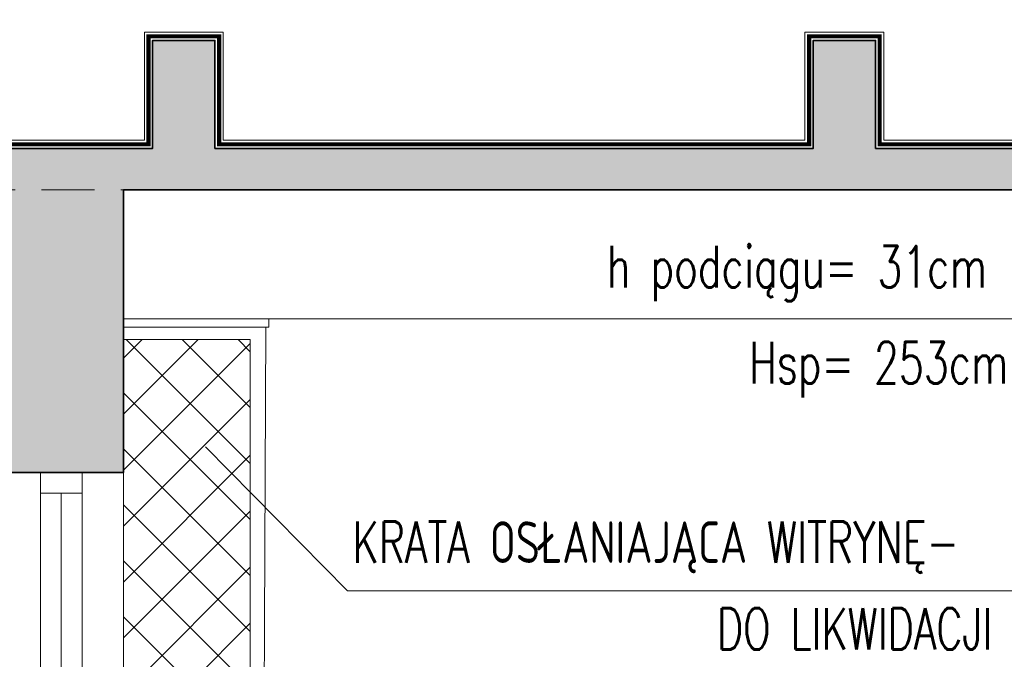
# Model space of a CAD drawing. Header units: millimetres. Extents: x 14400 to 93787, y -21104 to 39413.
# Tile 149 of 256: x 26166 to 26403, y 9913 to 10067. Entities that reach past the tile are written whole.
import ezdxf

# ---------------------------------------------------------------- set-up
doc = ezdxf.new("R2010")
doc.units = ezdxf.units.MM
doc.linetypes.add('HIDDEN', pattern=[9.525, 6.35, -3.175])
for name, color, linetype, lineweight in [('!MODUS_HATCH_ŚCIANA', 254, 'Continuous', 9), ('!MODUS_OPIS', 3, 'Continuous', 13), ('__MODUS_ŚCIANY', 2, 'Continuous', 35), ('Cienka', 3, 'Continuous', 9), ('Hatch', 4, 'Continuous', 5), ('Opis', 8, 'Continuous', 13), ('Widok', 1, 'Continuous', 15)]:
    doc.layers.add(name, color=color, linetype=linetype, lineweight=lineweight)
doc.styles.add('ARCHETYP', font='romans.shx', dxfattribs={"height": 15})

msp = doc.modelspace()

# ---------------------------------------------------------------- hatches: boundary and pattern name
at = {"layer": '!MODUS_HATCH_ŚCIANA', "ltscale": 2}
h = msp.add_hatch(color=256, dxfattribs=at)
h.dxf.hatch_style = 1
h.paths.add_polyline_path([(26190.60707, 10026.23322), (26800.60707, 10026.23322), (26800.60707, 9742.23322), (26840.60707, 9742.23322), (26840.60707, 10026.23322), (26848.60707, 10026.23322), (26848.60707, 10062.23322), (26833.60707, 10062.23322), (26833.60707, 10036.23322), (26689.60707, 10036.23322), (26689.60707, 10062.23322), (26674.60707, 10062.23322), (26674.60707, 10036.23322), (26530.60707, 10036.23322), (26530.60707, 10062.23322), (26515.60707, 10062.23322), (26515.60707, 10036.23322), (26371.60707, 10036.23322), (26371.60707, 10062.23322), (26356.60707, 10062.23322), (26356.60707, 10036.23322), (26212.60707, 10036.23322), (26212.60707, 10062.23322), (26197.60707, 10062.23322), (26197.60707, 10036.23322), (26053.60707, 10036.23322), (26053.60707, 10062.23322), (26038.60707, 10062.23322), (26038.60707, 10036.23322), (25894.60707, 10036.23322), (25894.60707, 10062.23322), (25879.60707, 10062.23322), (25879.60707, 10036.23322), (25735.60707, 10036.23322), (25735.60707, 10065.23322), (25720.60707, 10065.23322), (25720.60707, 10021.23322), (25735.60707, 10021.23322), (25735.60707, 10026.23322), (25769.10707, 10026.23322), (25769.10707, 9988.23322), (25800.60707, 9988.23322), (25800.60707, 10026.23322), (26160.60707, 10026.23322), (26160.60707, 9958.23322), (26190.60707, 9958.23322)])
at = {"layer": 'Hatch', "ltscale": 2}
h = msp.add_hatch(dxfattribs=at)
h.set_pattern_fill('ANSI37', color=256, scale=3)
h.paths.add_polyline_path([(26190.60707, 9990.23322), (26221.10707, 9990.23322), (26221.10707, 9835.23322), (26190.60707, 9835.23322)])

# ---------------------------------------------------------------- linework, layer by layer
at = {"layer": '!MODUS_OPIS', "linetype": 'HIDDEN', "ltscale": 2}
msp.add_lwpolyline([(25751.78657, 10026.23322), (26989.47062, 10026.23322)], dxfattribs=at)
msp.add_lwpolyline([(25751.78657, 10026.23322), (26989.47062, 10026.23322)], dxfattribs=at)
at = {"layer": '__MODUS_ŚCIANY'}
for points in [[(25720.60707, 10065.23322), (25735.60707, 10065.23322), (25735.60707, 10036.23322), (25879.60707, 10036.23322), (25879.60707, 10062.23322), (25894.60707, 10062.23322), (25894.60707, 10036.23322), (26038.60707, 10036.23322), (26038.60707, 10062.23322), (26053.60707, 10062.23322), (26053.60707, 10036.23322), (26197.60707, 10036.23322), (26197.60707, 10062.23322), (26212.60707, 10062.23322), (26212.60707, 10036.23322), (26356.60707, 10036.23322), (26356.60707, 10062.23322), (26371.60707, 10062.23322), (26371.60707, 10036.23322), (26515.60707, 10036.23322), (26515.60707, 10062.23322), (26530.60707, 10062.23322)], [(25720.60707, 10065.23322), (25735.60707, 10065.23322), (25735.60707, 10036.23322), (25879.60707, 10036.23322), (25879.60707, 10062.23322), (25894.60707, 10062.23322), (25894.60707, 10036.23322), (26038.60707, 10036.23322), (26038.60707, 10062.23322), (26053.60707, 10062.23322), (26053.60707, 10036.23322), (26197.60707, 10036.23322), (26197.60707, 10062.23322), (26212.60707, 10062.23322), (26212.60707, 10036.23322), (26356.60707, 10036.23322), (26356.60707, 10062.23322), (26371.60707, 10062.23322), (26371.60707, 10036.23322), (26515.60707, 10036.23322), (26515.60707, 10062.23322), (26530.60707, 10062.23322)], [(26800.60707, 10026.23322), (26190.60707, 10026.23322), (26190.60707, 9958.23322), (26160.60707, 9958.23322), (26160.60707, 10026.23322), (25800.60707, 10026.23322)]]:
    msp.add_lwpolyline(points, dxfattribs=at)
at = {"layer": 'Cienka'}
msp.add_lwpolyline([(25720.60707, 10067.23322), (25737.60707, 10067.23322), (25737.60707, 10038.23322), (25877.60707, 10038.23322), (25877.60707, 10064.23322), (25896.60707, 10064.23322), (25896.60707, 10038.23322), (26036.60707, 10038.23322), (26036.60707, 10064.23322), (26055.60707, 10064.23322), (26055.60707, 10038.23322), (26195.60707, 10038.23322), (26195.60707, 10064.23322), (26214.60707, 10064.23322), (26214.60707, 10038.23322), (26354.60707, 10038.23322), (26354.60707, 10064.23322), (26373.60707, 10064.23322), (26373.60707, 10038.23322), (26513.60707, 10038.23322), (26513.60707, 10064.23322), (26532.60707, 10064.23322)], dxfattribs=at)
at = {"layer": 'Cienka', "linetype": 'HIDDEN', "const_width": 1}
msp.add_lwpolyline([(25720.60707, 10066.23322), (25736.60707, 10066.23322), (25736.60707, 10037.23322), (25878.60707, 10037.23322), (25878.60707, 10063.23322), (25895.60707, 10063.23322), (25895.60707, 10037.23322), (26037.60707, 10037.23322), (26037.60707, 10063.23322), (26054.60707, 10063.23322), (26054.60707, 10037.23322), (26196.60707, 10037.23322), (26196.60707, 10063.23322), (26213.60707, 10063.23322), (26213.60707, 10037.23322), (26355.60707, 10037.23322), (26355.60707, 10063.23322), (26372.60707, 10063.23322), (26372.60707, 10037.23322), (26514.60707, 10037.23322), (26514.60707, 10063.23322), (26531.60707, 10063.23322)], dxfattribs=at)
at = {"layer": 'Opis'}
for points in [[(26244.517, 9929.74302), (26210.35942, 9964.37536)], [(26407.87638, 9929.74302), (26244.517, 9929.74302)]]:
    msp.add_lwpolyline(points, dxfattribs=at)
at = {"layer": 'Widok', "ltscale": 2}
for points in [[(26515.60707, 9995.23322), (26190.60707, 9995.23322)], [(26190.60707, 9832.23322), (26224.10707, 9832.23322), (26224.85707, 9993.23322), (26191.35707, 9993.23322)], [(26190.60707, 9835.23322), (26221.10707, 9835.23322), (26221.10707, 9990.23322), (26190.60707, 9990.23322)], [(26190.60707, 9963.23322), (26190.60707, 9753.23322)], [(26175.60707, 9953.23322), (26175.60707, 9753.23322)]]:
    msp.add_lwpolyline(points, dxfattribs=at)
at = {"layer": 'Widok'}
msp.add_lwpolyline([(26190.60707, 9995.23322), (26190.60707, 9993.23322)], dxfattribs=at)
at = {"layer": 'Widok', "ltscale": 2}
for points in [[(26190.60707, 9995.23322), (26225.60707, 9995.23322), (26225.60707, 9993.23322), (26190.60707, 9993.23322)], [(26170.60707, 9958.23322), (26180.60707, 9958.23322), (26180.60707, 9953.23322), (26170.60707, 9953.23322)], [(26170.60707, 9958.23322), (26180.60707, 9958.23322), (26180.60707, 9753.23322), (26170.60707, 9753.23322)]]:
    msp.add_lwpolyline(points, close=True, dxfattribs=at)

# ---------------------------------------------------------------- texts
at = {"layer": 'Opis', "style": 'ARCHETYP', "width": 0.7}
for s, rotation, p in [('h podciągu= 31cm', 360, (26306.94085, 10002.7713)), ('Hsp= 253cm', 360, (26341.22179, 9979.63894)), ('KRATA OSŁANIAJĄCA WITRYNĘ-', 0, (26245.74704, 9936.44384)), ('DO LIKWIDACJI', 0, (26333.41371, 9915.58871))]:
    msp.add_text(s, height=10, rotation=rotation, dxfattribs=at).set_placement(p)

doc.saveas('drawing.dxf')
